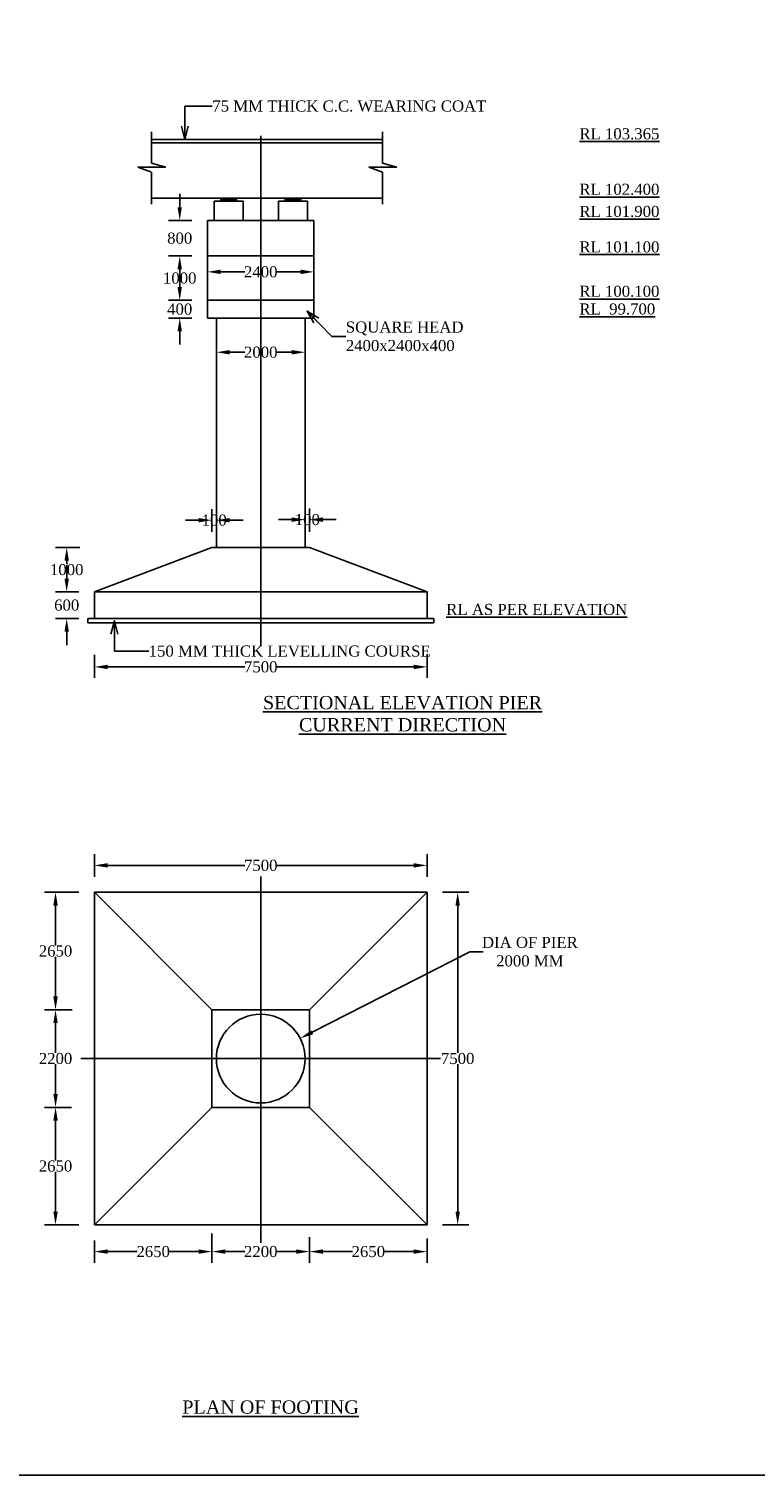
# Model space of a CAD drawing. Header units: millimetres. Extents: x 103078 to 9205504, y -104267 to 3479495.
# Tile 8 of 14: x 3846327 to 3879063, y 3302795 to 3368025. Entities that reach past the tile are written whole.
import ezdxf

# ---------------------------------------------------------------- set-up
doc = ezdxf.new("R2010")
doc.units = ezdxf.units.MM
doc.header["$LTSCALE"] = 500
doc.header["$MEASUREMENT"] = 0
doc.styles.get("Standard").update_dxf_attribs({"font": 'times.ttf'})
doc.styles.add('style1', font='txt.shx', dxfattribs={"height": 1})
doc.dimstyles.get("Standard").update_dxf_attribs({"dimtxt": 400, "dimasz": 215, "dimexe": 0.18, "dimexo": 0.0625, "dimgap": 0.09, "dimtad": 0, "dimtih": 1, "dimtoh": 1, "dimdec": 0, "dimzin": 4, "dimdsep": 46, "dimtxsty": 'Standard', "dimblk": 'OPEN90', "dimcen": 0, "dimadec": 0, "dimazin": 1, "dimtfac": 1, "dimtdec": 0, "dimtix": 1, "dimtofl": 0, "dimtmove": 0, "dimatfit": 3, "dimldrblk": 'OPEN30', "dimfxl": 1, "dimtolj": 1, "dimtzin": 0, "dimarcsym": 0})

# ---------------------------------------------------------------- blocks, each defined once
blk = doc.blocks.new('*D101')
at = {"color": 0, "linetype": 'Continuous', "lineweight": -2, "transparency": 16777216}
for p, q in [((3854778, 3354285), (3854778, 3352941)), ((3858778, 3354285), (3858778, 3352941)), ((3855378, 3353441), (3856061, 3353441)), ((3858178, 3353441), (3857496, 3353441))]:
    blk.add_line(p, q, dxfattribs=at)
for points in [[(3855378, 3353541), (3855378, 3353341), (3854778, 3353441)], [(3858178, 3353541), (3858178, 3353341), (3858778, 3353441)]]:
    blk.add_solid(points, dxfattribs=at)
at = {"layer": 'Defpoints', "color": 0, "linetype": 'Continuous', "lineweight": -2, "transparency": 16777216}
for p in [(3854778, 3354985), (3858778, 3354985), (3858778, 3353441)]:
    blk.add_point(p, dxfattribs=at)
at = {"color": 0, "linetype": 'Continuous', "lineweight": -2, "transparency": 16777216, "insert": (3856778, 3353441), "char_height": 500, "attachment_point": 5}
blk.add_mtext('\\A1;2000', dxfattribs=at)
blk = doc.blocks.new('*D81')
at = {"color": 0, "linetype": 'Continuous', "lineweight": -2, "transparency": 16777216}
for p, q in [((3849278, 3339791), (3849278, 3338748)), ((3864278, 3339816), (3864278, 3338748)), ((3849878, 3339248), (3856067, 3339248)), ((3863678, 3339248), (3857490, 3339248))]:
    blk.add_line(p, q, dxfattribs=at)
for points in [[(3849878, 3339348), (3849878, 3339148), (3849278, 3339248)], [(3863678, 3339348), (3863678, 3339148), (3864278, 3339248)]]:
    blk.add_solid(points, dxfattribs=at)
at = {"layer": 'Defpoints', "color": 0, "linetype": 'Continuous', "lineweight": -2, "transparency": 16777216}
for p in [(3849278, 3340491), (3864278, 3340516), (3864278, 3339248)]:
    blk.add_point(p, dxfattribs=at)
at = {"color": 0, "linetype": 'Continuous', "lineweight": -2, "transparency": 16777216, "insert": (3856778, 3339248), "char_height": 500, "attachment_point": 5}
blk.add_mtext('\\A1;7500', dxfattribs=at)
blk = doc.blocks.new('*D83')
at = {"color": 0, "linetype": 'Continuous', "lineweight": -2, "transparency": 16777216}
for p, q in [((3848030, 3343234), (3848030, 3343834)), ((3848578, 3342634), (3847530, 3342634)), ((3848578, 3341434), (3847530, 3341434)), ((3848030, 3340834), (3848030, 3340234))]:
    blk.add_line(p, q, dxfattribs=at)
for points in [[(3847930, 3343234), (3848130, 3343234), (3848030, 3342634)], [(3847930, 3340834), (3848130, 3340834), (3848030, 3341434)]]:
    blk.add_solid(points, dxfattribs=at)
at = {"layer": 'Defpoints', "color": 0, "linetype": 'Continuous', "lineweight": -2, "transparency": 16777216}
for p in [(3849278, 3342634), (3848030, 3341434), (3849278, 3341434)]:
    blk.add_point(p, dxfattribs=at)
at = {"color": 0, "linetype": 'Continuous', "lineweight": -2, "transparency": 16777216, "insert": (3848030, 3342034), "char_height": 500, "attachment_point": 5}
blk.add_mtext('\\A1;600', dxfattribs=at)
blk = doc.blocks.new('*D84')
at = {"color": 0, "linetype": 'Continuous', "lineweight": -2, "transparency": 16777216}
for p, q in [((3848615, 3344634), (3847530, 3344634)), ((3848030, 3344034), (3848030, 3343888)), ((3848030, 3343234), (3848030, 3343379)), ((3848578, 3342634), (3847530, 3342634))]:
    blk.add_line(p, q, dxfattribs=at)
for points in [[(3847930, 3344034), (3848130, 3344034), (3848030, 3344634)], [(3847930, 3343234), (3848130, 3343234), (3848030, 3342634)]]:
    blk.add_solid(points, dxfattribs=at)
at = {"layer": 'Defpoints', "color": 0, "linetype": 'Continuous', "lineweight": -2, "transparency": 16777216}
for p in [(3849315, 3344634), (3848030, 3342634), (3849278, 3342634)]:
    blk.add_point(p, dxfattribs=at)
at = {"color": 0, "linetype": 'Continuous', "lineweight": -2, "transparency": 16777216, "insert": (3848030, 3343634), "char_height": 500, "attachment_point": 5}
blk.add_mtext('\\A1;1000', dxfattribs=at)
blk = doc.blocks.new('*D85')
at = {"color": 0, "linetype": 'Continuous', "lineweight": -2, "transparency": 16777216}
for p, q in [((3854578, 3345334), (3854578, 3346366)), ((3854778, 3345334), (3854778, 3346366)), ((3853978, 3345866), (3853378, 3345866)), ((3855378, 3345866), (3855978, 3345866))]:
    blk.add_line(p, q, dxfattribs=at)
for points in [[(3853978, 3345966), (3853978, 3345766), (3854578, 3345866)], [(3855378, 3345966), (3855378, 3345766), (3854778, 3345866)]]:
    blk.add_solid(points, dxfattribs=at)
at = {"layer": 'Defpoints', "color": 0, "linetype": 'Continuous', "lineweight": -2, "transparency": 16777216}
for p in [(3854778, 3345866), (3854578, 3344634), (3854778, 3344634)]:
    blk.add_point(p, dxfattribs=at)
at = {"color": 0, "linetype": 'Continuous', "lineweight": -2, "transparency": 16777216, "insert": (3854678, 3345866), "char_height": 500, "attachment_point": 5}
blk.add_mtext('\\A1;100', dxfattribs=at)
blk = doc.blocks.new('*D86')
at = {"color": 0, "linetype": 'Continuous', "lineweight": -2, "transparency": 16777216}
for p, q in [((3858778, 3345334), (3858778, 3346391)), ((3858978, 3345334), (3858978, 3346391)), ((3858178, 3345891), (3857578, 3345891)), ((3859578, 3345891), (3860178, 3345891))]:
    blk.add_line(p, q, dxfattribs=at)
for points in [[(3858178, 3345991), (3858178, 3345791), (3858778, 3345891)], [(3859578, 3345991), (3859578, 3345791), (3858978, 3345891)]]:
    blk.add_solid(points, dxfattribs=at)
at = {"layer": 'Defpoints', "color": 0, "linetype": 'Continuous', "lineweight": -2, "transparency": 16777216}
for p in [(3858978, 3345891), (3858778, 3344634), (3858978, 3344634)]:
    blk.add_point(p, dxfattribs=at)
at = {"color": 0, "linetype": 'Continuous', "lineweight": -2, "transparency": 16777216, "insert": (3858878, 3345891), "char_height": 500, "attachment_point": 5}
blk.add_mtext('\\A1;100', dxfattribs=at)
blk = doc.blocks.new('*D115')
at = {"color": 0, "linetype": 'Continuous', "lineweight": -2, "transparency": 16777216}
for p, q in [((3866201, 3326401), (3859093, 3322766)), ((3866801, 3326401), (3866201, 3326401))]:
    blk.add_line(p, q, dxfattribs=at)
blk.add_solid([(3859048, 3322855), (3859139, 3322677), (3858559, 3322493)], dxfattribs=at)
at = {"layer": 'Defpoints', "color": 0, "linetype": 'Continuous', "lineweight": -2, "transparency": 16777216}
for p in [(3858559, 3322493), (3854998, 3320671)]:
    blk.add_point(p, dxfattribs=at)
at = {"color": 0, "linetype": 'Continuous', "lineweight": -2, "transparency": 16777216, "insert": (3868911, 3326401), "char_height": 500, "attachment_point": 5}
blk.add_mtext('\\A1;DIA OF PIER \\P2000 MM', dxfattribs=at)
blk = doc.blocks.new('*D120')
at = {"color": 0, "linetype": 'Continuous', "lineweight": -2, "transparency": 16777216}
for p, q in [((3854378, 3357085), (3854378, 3356566)), ((3854978, 3357066), (3856061, 3357066)), ((3858578, 3357066), (3857496, 3357066)), ((3859178, 3357085), (3859178, 3356566))]:
    blk.add_line(p, q, dxfattribs=at)
for points in [[(3854978, 3357166), (3854978, 3356966), (3854378, 3357066)], [(3858578, 3357166), (3858578, 3356966), (3859178, 3357066)]]:
    blk.add_solid(points, dxfattribs=at)
at = {"layer": 'Defpoints', "color": 0, "linetype": 'Continuous', "lineweight": -2, "transparency": 16777216}
for p in [(3854378, 3357785), (3859178, 3357785), (3859178, 3357066)]:
    blk.add_point(p, dxfattribs=at)
at = {"color": 0, "linetype": 'Continuous', "lineweight": -2, "transparency": 16777216, "insert": (3856778, 3357066), "char_height": 500, "attachment_point": 5}
blk.add_mtext('\\A1;2400', dxfattribs=at)
blk = doc.blocks.new('*D121')
at = {"color": 0, "linetype": 'Continuous', "lineweight": -2, "transparency": 16777216}
for p, q in [((3853125, 3359985), (3853125, 3360585)), ((3853678, 3359385), (3852625, 3359385)), ((3853678, 3357785), (3852625, 3357785)), ((3853125, 3357185), (3853125, 3356585))]:
    blk.add_line(p, q, dxfattribs=at)
for points in [[(3853025, 3359985), (3853225, 3359985), (3853125, 3359385)], [(3853025, 3357185), (3853225, 3357185), (3853125, 3357785)]]:
    blk.add_solid(points, dxfattribs=at)
at = {"layer": 'Defpoints', "color": 0, "linetype": 'Continuous', "lineweight": -2, "transparency": 16777216}
for p in [(3854378, 3359385), (3853125, 3357785), (3854378, 3357785)]:
    blk.add_point(p, dxfattribs=at)
at = {"color": 0, "linetype": 'Continuous', "lineweight": -2, "transparency": 16777216, "insert": (3853125, 3358585), "char_height": 500, "attachment_point": 5}
blk.add_mtext('\\A1;800', dxfattribs=at)
blk = doc.blocks.new('*D122')
at = {"color": 0, "linetype": 'Continuous', "lineweight": -2, "transparency": 16777216}
for p, q in [((3853678, 3357785), (3852625, 3357785)), ((3853125, 3357185), (3853125, 3357039)), ((3853125, 3356385), (3853125, 3356530)), ((3853678, 3355785), (3852625, 3355785))]:
    blk.add_line(p, q, dxfattribs=at)
for points in [[(3853025, 3357185), (3853225, 3357185), (3853125, 3357785)], [(3853025, 3356385), (3853225, 3356385), (3853125, 3355785)]]:
    blk.add_solid(points, dxfattribs=at)
at = {"layer": 'Defpoints', "color": 0, "linetype": 'Continuous', "lineweight": -2, "transparency": 16777216}
for p in [(3854378, 3357785), (3853125, 3355785), (3854378, 3355785)]:
    blk.add_point(p, dxfattribs=at)
at = {"color": 0, "linetype": 'Continuous', "lineweight": -2, "transparency": 16777216, "insert": (3853125, 3356785), "char_height": 500, "attachment_point": 5}
blk.add_mtext('\\A1;1000', dxfattribs=at)
blk = doc.blocks.new('*D123')
at = {"color": 0, "linetype": 'Continuous', "lineweight": -2, "transparency": 16777216}
for p, q in [((3853125, 3356385), (3853125, 3356985)), ((3853678, 3355785), (3852625, 3355785)), ((3853678, 3354985), (3852625, 3354985)), ((3853125, 3354385), (3853125, 3353785))]:
    blk.add_line(p, q, dxfattribs=at)
for points in [[(3853025, 3356385), (3853225, 3356385), (3853125, 3355785)], [(3853025, 3354385), (3853225, 3354385), (3853125, 3354985)]]:
    blk.add_solid(points, dxfattribs=at)
at = {"layer": 'Defpoints', "color": 0, "linetype": 'Continuous', "lineweight": -2, "transparency": 16777216}
for p in [(3854378, 3355785), (3853125, 3354985), (3854378, 3354985)]:
    blk.add_point(p, dxfattribs=at)
at = {"color": 0, "linetype": 'Continuous', "lineweight": -2, "transparency": 16777216, "insert": (3853125, 3355385), "char_height": 500, "attachment_point": 5}
blk.add_mtext('\\A1;400', dxfattribs=at)
blk = doc.blocks.new('*D128')
at = {"color": 0, "linetype": 'Continuous', "lineweight": -2, "transparency": 16777216}
for p, q in [((3849278, 3329782), (3849278, 3330795)), ((3864278, 3329782), (3864278, 3330795)), ((3849878, 3330295), (3856067, 3330295)), ((3863678, 3330295), (3857490, 3330295))]:
    blk.add_line(p, q, dxfattribs=at)
for points in [[(3849878, 3330395), (3849878, 3330195), (3849278, 3330295)], [(3863678, 3330395), (3863678, 3330195), (3864278, 3330295)]]:
    blk.add_solid(points, dxfattribs=at)
at = {"layer": 'Defpoints', "color": 0, "linetype": 'Continuous', "lineweight": -2, "transparency": 16777216}
for p in [(3864278, 3330295), (3849278, 3329082), (3864278, 3329082)]:
    blk.add_point(p, dxfattribs=at)
at = {"color": 0, "linetype": 'Continuous', "lineweight": -2, "transparency": 16777216, "insert": (3856778, 3330295), "char_height": 500, "attachment_point": 5}
blk.add_mtext('\\A1;7500', dxfattribs=at)
blk = doc.blocks.new('*D129')
at = {"color": 0, "linetype": 'Continuous', "lineweight": -2, "transparency": 16777216}
for p, q in [((3864978, 3329082), (3866156, 3329082)), ((3865656, 3328482), (3865656, 3321837)), ((3865656, 3314682), (3865656, 3321327)), ((3864978, 3314082), (3866156, 3314082))]:
    blk.add_line(p, q, dxfattribs=at)
for points in [[(3865556, 3328482), (3865756, 3328482), (3865656, 3329082)], [(3865556, 3314682), (3865756, 3314682), (3865656, 3314082)]]:
    blk.add_solid(points, dxfattribs=at)
at = {"layer": 'Defpoints', "color": 0, "linetype": 'Continuous', "lineweight": -2, "transparency": 16777216}
for p in [(3864278, 3329082), (3864278, 3314082), (3865656, 3314082)]:
    blk.add_point(p, dxfattribs=at)
at = {"color": 0, "linetype": 'Continuous', "lineweight": -2, "transparency": 16777216, "insert": (3865656, 3321582), "char_height": 500, "attachment_point": 5}
blk.add_mtext('\\A1;7500', dxfattribs=at)
blk = doc.blocks.new('*D98')
at = {"color": 0, "linetype": 'Continuous', "lineweight": -2, "transparency": 16777216}
for p, q in [((3848057, 3323782), (3847026, 3323782)), ((3847526, 3323182), (3847526, 3321836)), ((3847526, 3319982), (3847526, 3321328)), ((3848057, 3319382), (3847026, 3319382))]:
    blk.add_line(p, q, dxfattribs=at)
for points in [[(3847426, 3323182), (3847626, 3323182), (3847526, 3323782)], [(3847426, 3319982), (3847626, 3319982), (3847526, 3319382)]]:
    blk.add_solid(points, dxfattribs=at)
at = {"layer": 'Defpoints', "color": 0, "linetype": 'Continuous', "lineweight": -2, "transparency": 16777216}
for p in [(3848757, 3323782), (3847526, 3319382), (3848757, 3319382)]:
    blk.add_point(p, dxfattribs=at)
at = {"color": 0, "linetype": 'Continuous', "lineweight": -2, "transparency": 16777216, "insert": (3847526, 3321582), "char_height": 500, "attachment_point": 5}
blk.add_mtext('\\A1;2200', dxfattribs=at)
blk = doc.blocks.new('*D99')
at = {"color": 0, "linetype": 'Continuous', "lineweight": -2, "transparency": 16777216}
for p, q in [((3854578, 3313439), (3854578, 3312375)), ((3858978, 3313439), (3858978, 3312375)), ((3855178, 3312875), (3856061, 3312875)), ((3858378, 3312875), (3857496, 3312875))]:
    blk.add_line(p, q, dxfattribs=at)
for points in [[(3855178, 3312975), (3855178, 3312775), (3854578, 3312875)], [(3858378, 3312975), (3858378, 3312775), (3858978, 3312875)]]:
    blk.add_solid(points, dxfattribs=at)
at = {"layer": 'Defpoints', "color": 0, "linetype": 'Continuous', "lineweight": -2, "transparency": 16777216}
for p in [(3854578, 3314139), (3858978, 3314139), (3858978, 3312875)]:
    blk.add_point(p, dxfattribs=at)
at = {"color": 0, "linetype": 'Continuous', "lineweight": -2, "transparency": 16777216, "insert": (3856778, 3312875), "char_height": 500, "attachment_point": 5}
blk.add_mtext('\\A1;2200', dxfattribs=at)
blk = doc.blocks.new('*D130')
at = {"color": 0, "linetype": 'Continuous', "lineweight": -2, "transparency": 16777216}
for p, q in [((3848578, 3329082), (3847026, 3329082)), ((3847526, 3328482), (3847526, 3326686)), ((3847526, 3324382), (3847526, 3326178)), ((3848279, 3323782), (3847026, 3323782))]:
    blk.add_line(p, q, dxfattribs=at)
for points in [[(3847426, 3328482), (3847626, 3328482), (3847526, 3329082)], [(3847426, 3324382), (3847626, 3324382), (3847526, 3323782)]]:
    blk.add_solid(points, dxfattribs=at)
at = {"layer": 'Defpoints', "color": 0, "linetype": 'Continuous', "lineweight": -2, "transparency": 16777216}
for p in [(3849278, 3329082), (3847526, 3323782), (3848979, 3323782)]:
    blk.add_point(p, dxfattribs=at)
at = {"color": 0, "linetype": 'Continuous', "lineweight": -2, "transparency": 16777216, "insert": (3847526, 3326432), "char_height": 500, "attachment_point": 5}
blk.add_mtext('\\A1;2650', dxfattribs=at)
blk = doc.blocks.new('*D131')
at = {"color": 0, "linetype": 'Continuous', "lineweight": -2, "transparency": 16777216}
for p, q in [((3848248, 3319382), (3847026, 3319382)), ((3847526, 3318782), (3847526, 3316986)), ((3847526, 3314682), (3847526, 3316478)), ((3848578, 3314082), (3847026, 3314082))]:
    blk.add_line(p, q, dxfattribs=at)
for points in [[(3847426, 3318782), (3847626, 3318782), (3847526, 3319382)], [(3847426, 3314682), (3847626, 3314682), (3847526, 3314082)]]:
    blk.add_solid(points, dxfattribs=at)
at = {"layer": 'Defpoints', "color": 0, "linetype": 'Continuous', "lineweight": -2, "transparency": 16777216}
for p in [(3848948, 3319382), (3847526, 3314082), (3849278, 3314082)]:
    blk.add_point(p, dxfattribs=at)
at = {"color": 0, "linetype": 'Continuous', "lineweight": -2, "transparency": 16777216, "insert": (3847526, 3316732), "char_height": 500, "attachment_point": 5}
blk.add_mtext('\\A1;2650', dxfattribs=at)
blk = doc.blocks.new('*D132')
at = {"color": 0, "linetype": 'Continuous', "lineweight": -2, "transparency": 16777216}
for p, q in [((3854578, 3313696), (3854578, 3312375)), ((3849278, 3313382), (3849278, 3312375)), ((3849878, 3312875), (3851211, 3312875)), ((3853978, 3312875), (3852646, 3312875))]:
    blk.add_line(p, q, dxfattribs=at)
for points in [[(3849878, 3312975), (3849878, 3312775), (3849278, 3312875)], [(3853978, 3312975), (3853978, 3312775), (3854578, 3312875)]]:
    blk.add_solid(points, dxfattribs=at)
at = {"layer": 'Defpoints', "color": 0, "linetype": 'Continuous', "lineweight": -2, "transparency": 16777216}
for p in [(3854578, 3314396), (3849278, 3314082), (3854578, 3312875)]:
    blk.add_point(p, dxfattribs=at)
at = {"color": 0, "linetype": 'Continuous', "lineweight": -2, "transparency": 16777216, "insert": (3851928, 3312875), "char_height": 500, "attachment_point": 5}
blk.add_mtext('\\A1;2650', dxfattribs=at)
blk = doc.blocks.new('*D100')
at = {"color": 0, "linetype": 'Continuous', "lineweight": -2, "transparency": 16777216}
for p, q in [((3858978, 3313531), (3858978, 3312375)), ((3864278, 3313468), (3864278, 3312375)), ((3859578, 3312875), (3860911, 3312875)), ((3863678, 3312875), (3862346, 3312875))]:
    blk.add_line(p, q, dxfattribs=at)
for points in [[(3859578, 3312975), (3859578, 3312775), (3858978, 3312875)], [(3863678, 3312975), (3863678, 3312775), (3864278, 3312875)]]:
    blk.add_solid(points, dxfattribs=at)
at = {"layer": 'Defpoints', "color": 0, "linetype": 'Continuous', "lineweight": -2, "transparency": 16777216}
for p in [(3858978, 3314231), (3864278, 3314168), (3864278, 3312875)]:
    blk.add_point(p, dxfattribs=at)
at = {"color": 0, "linetype": 'Continuous', "lineweight": -2, "transparency": 16777216, "insert": (3861628, 3312875), "char_height": 500, "attachment_point": 5}
blk.add_mtext('\\A1;2650', dxfattribs=at)

msp = doc.modelspace()

# ---------------------------------------------------------------- hatches: boundary and pattern name
at = {"linetype": 'Continuous', "lineweight": -2}
h = msp.add_hatch(color=0, dxfattribs=at)
h.dxf.hatch_style = 1
h.paths.add_polyline_path([(3855328.4, 3360384.9), (3854978.4, 3360384.9), (3854978.4, 3360254.9), (3855328.4, 3360254.9)])
h.paths.add_polyline_path([(3855678.4, 3360384.9), (3855328.4, 3360384.9), (3855328.4, 3360254.9), (3855678.4, 3360254.9)])
h = msp.add_hatch(color=0, dxfattribs=at)
h.dxf.hatch_style = 1
h.paths.add_polyline_path([(3858228.7, 3360384.9), (3857878.7, 3360384.9), (3857878.7, 3360254.9), (3858228.7, 3360254.9)])
h.paths.add_polyline_path([(3858578.7, 3360384.9), (3858228.7, 3360384.9), (3858228.7, 3360254.9), (3858578.7, 3360254.9)])

# ---------------------------------------------------------------- linework, layer by layer
at = {"color": 0, "linetype": 'Continuous', "lineweight": -2}
for p, q in [((3851854.6, 3363386.9), (3851854.6, 3361965.4)), ((3862267.1, 3363386.9), (3862267.1, 3361965.4)), ((3851854.6, 3363034.9), (3862267.1, 3363034.9)), ((3851854.6, 3362884.9), (3862267.1, 3362884.9)), ((3856778.4, 3340185.9), (3856778.4, 3363196.9)), ((3851854.6, 3361965.4), (3852497.6, 3361781.9)), ((3862267.1, 3361965.4), (3862910.1, 3361781.9)), ((3852497.6, 3361781.9), (3851241.6, 3361781.9)), ((3851241.6, 3361781.9), (3851854.6, 3361557.9)), ((3851854.6, 3361557.9), (3851854.6, 3360118.4)), ((3862910.1, 3361781.9), (3861654.1, 3361781.9)), ((3861654.1, 3361781.9), (3862267.1, 3361557.9)), ((3862267.1, 3361557.9), (3862267.1, 3360118.4)), ((3851854.6, 3360384.9), (3862267.1, 3360384.9)), ((3854678.4, 3360254.9), (3855978.4, 3360254.9)), ((3854678.4, 3360254.9), (3854678.4, 3359384.9)), ((3854978.4, 3360384.9), (3854978.4, 3360254.9)), ((3855678.4, 3360384.9), (3855678.4, 3360254.9)), ((3855978.4, 3360254.9), (3855978.4, 3359384.9)), ((3857578.7, 3360254.9), (3858878.7, 3360254.9)), ((3857578.7, 3360254.9), (3857578.7, 3359384.9)), ((3857878.7, 3360384.9), (3857878.7, 3360254.9)), ((3858578.7, 3360384.9), (3858578.7, 3360254.9)), ((3858878.7, 3360254.9), (3858878.7, 3359384.9)), ((3854378.4, 3359384.9), (3859178.4, 3359384.9)), ((3854378.4, 3359384.9), (3854378.4, 3354984.9)), ((3859178.4, 3359384.9), (3859178.4, 3354984.9)), ((3854378.4, 3357784.9), (3859178.4, 3357784.9)), ((3854378.4, 3355784.9), (3859178.4, 3355784.9)), ((3854378.4, 3354984.9), (3859178.4, 3354984.9)), ((3854778.4, 3354984.9), (3854778.4, 3344633.9)), ((3858778.4, 3354984.9), (3858778.4, 3344633.9)), ((3854578.4, 3344633.9), (3849278.4, 3342633.9)), ((3854578.4, 3344633.9), (3858978.4, 3344633.9)), ((3858978.4, 3344633.9), (3864278.4, 3342633.9)), ((3849278.4, 3341433.9), (3849278.4, 3342633.9)), ((3849278.4, 3342633.9), (3864278.4, 3342633.9)), ((3864278.4, 3341433.9), (3864278.4, 3342633.9)), ((3848978.4, 3341233.9), (3848978.4, 3341433.9)), ((3848978.4, 3341433.9), (3864578.4, 3341433.9)), ((3848978.4, 3341233.9), (3864578.4, 3341233.9)), ((3864578.4, 3341233.9), (3864578.4, 3341433.9)), ((3856778.4, 3329790.4), (3856778.4, 3313264.4)), ((3849278.4, 3329081.9), (3864278.4, 3329081.9)), ((3849278.4, 3329081.9), (3849278.4, 3314081.9)), ((3849278.4, 3329081.9), (3854578.4, 3323781.9)), ((3864278.4, 3329081.9), (3858978.4, 3323781.9)), ((3864278.4, 3329081.9), (3864278.4, 3314081.9)), ((3854578.4, 3323781.9), (3858978.4, 3323781.9)), ((3854578.4, 3323781.9), (3854578.4, 3319381.9)), ((3858978.4, 3323781.9), (3858978.4, 3319381.9)), ((3848670.8, 3321581.9), (3864886.1, 3321581.9)), ((3854578.4, 3319381.9), (3849278.4, 3314081.9)), ((3854578.4, 3319381.9), (3858978.4, 3319381.9)), ((3858978.4, 3319381.9), (3864278.4, 3314081.9)), ((3849278.4, 3314081.9), (3864278.4, 3314081.9))]:
    msp.add_line(p, q, dxfattribs=at)
msp.add_lwpolyline([(3951067.1, 3302795), (3777417.8, 3302795), (3777417.8, 3413686.8), (3951067.1, 3413686.8)], close=True, dxfattribs=at)
msp.add_circle((3856778.4, 3321581.9), 2000, dxfattribs=at)

# ---------------------------------------------------------------- texts
at = {"color": 0, "linetype": 'Continuous', "lineweight": -2, "char_height": 500}
for s, insert, attachment_point in [('75 MM THICK C.C. WEARING COAT', (3854594.4, 3364540.9), 4), ('{\\LRL 103.365}', (3871142.9, 3363544.2), 1), ('{\\LRL 102.400}', (3871142.9, 3361042.7), 1), ('{\\LRL 101.900}', (3871142.9, 3360042.7), 1), ('{\\LRL 101.100}', (3871142.9, 3358442.7), 1), ('{\\LRL 100.100}', (3871142.9, 3356442.7), 1), ('{\\LRL  99.700}', (3871142.9, 3355642.7), 1), ('SQUARE HEAD\\P2400x2400x400', (3860613.1, 3354156.9), 4), ('{\\LRL AS PER ELEVATION}', (3865141.2, 3342091.7), 1), ('150 MM THICK LEVELLING COURSE', (3851725.6, 3339956.9), 4)]:
    msp.add_mtext(s, dxfattribs=dict(at, insert=insert, attachment_point=attachment_point))
at = {"color": 0, "linetype": 'Continuous', "lineweight": -2, "char_height": 518.4, "attachment_point": 1, "style": 'style1'}
for s, insert in [('\\pxqc;{\\fTimes New Roman|b0|i0|c0|p18;\\H1.1574x;\\LSECTIONAL ELEVATION PIER \\PCURRENT DIRECTION}', (3856764.6, 3337938)), ('{\\fTimes New Roman|b0|i0|c0|p18;\\H1.1574x;\\LPLAN OF FOOTING}', (3853242.1, 3306164))]:
    msp.add_mtext(s, dxfattribs=dict(at, insert=insert))

# ---------------------------------------------------------------- dimensions: what is measured, and where the dimension line sits
at = {"color": 0, "linetype": 'Continuous', "lineweight": -2}
for base, p1, p2, text, picture, middle in [((3853125.1, 3357784.9), (3854378.4, 3359384.9), (3854378.4, 3357784.9), '800', '*D121', (3853125.1, 3358584.9)), ((3853125.1, 3355784.9), (3854378.4, 3357784.9), (3854378.4, 3355784.9), '1000', '*D122', (3853125.1, 3356784.9)), ((3853125.1, 3354984.9), (3854378.4, 3355784.9), (3854378.4, 3354984.9), '400', '*D123', (3853125.1, 3355384.9)), ((3848029.6, 3342633.9), (3849315.1, 3344633.9), (3849278.4, 3342633.9), '1000', '*D84', (3848029.6, 3343633.9)), ((3848029.6, 3341433.9), (3849278.4, 3342633.9), (3849278.4, 3341433.9), '600', '*D83', (3848029.6, 3342033.9)), ((3847525.6, 3323781.9), (3849278.4, 3329081.9), (3848978.6, 3323781.9), '2650', '*D130', (3847525.6, 3326431.9)), ((3865656.1, 3314081.9), (3864278.4, 3329081.9), (3864278.4, 3314081.9), '7500', '*D129', (3865656.1, 3321581.9)), ((3847525.6, 3319381.9), (3848756.9, 3323781.9), (3848756.9, 3319381.9), '2200', '*D98', (3847525.6, 3321581.9)), ((3847525.6, 3314081.9), (3848947.6, 3319381.9), (3849278.4, 3314081.9), '2650', '*D131', (3847525.6, 3316731.9))]:
    dim = msp.add_linear_dim(base=base, p1=p1, p2=p2, angle=90, text=text, dimstyle='Standard', override={"dimtxt": 500, "dimasz": 600, "dimexe": 500, "dimexo": 700, "dimfxl": 300}, dxfattribs=at)
    dim.commit()
    dim.dimension.update_dxf_attribs({"geometry": picture, "text_midpoint": middle})
for base, p1, p2, text, picture, middle in [((3859178.4, 3357065.9), (3854378.4, 3357784.9), (3859178.4, 3357784.9), '2400', '*D120', (3856778.4, 3357065.9)), ((3858778.4, 3353440.9), (3854778.4, 3354984.9), (3858778.4, 3354984.9), '2000', '*D101', (3856778.4, 3353440.9)), ((3854778.4, 3345866.4), (3854578.4, 3344633.9), (3854778.4, 3344633.9), '100', '*D85', (3854678.4, 3345866.4)), ((3858978.4, 3345891.4), (3858778.4, 3344633.9), (3858978.4, 3344633.9), '100', '*D86', (3858878.4, 3345891.4)), ((3864278.4, 3339247.9), (3849278.4, 3340491.4), (3864278.4, 3340515.9), '7500', '*D81', (3856778.4, 3339247.9)), ((3864278.4, 3330294.9), (3849278.4, 3329081.9), (3864278.4, 3329081.9), '7500', '*D128', (3856778.4, 3330294.9)), ((3854578.4, 3312875.4), (3849278.4, 3314081.9), (3854578.4, 3314396.4), '2650', '*D132', (3851928.4, 3312875.4)), ((3858978.4, 3312875.4), (3854578.4, 3314138.9), (3858978.4, 3314138.9), '2200', '*D99', (3856778.4, 3312875.4)), ((3864278.4, 3312875.4), (3858978.4, 3314231.4), (3864278.4, 3314168.4), '2650', '*D100', (3861628.4, 3312875.4))]:
    dim = msp.add_linear_dim(base=base, p1=p1, p2=p2, text=text, dimstyle='Standard', override={"dimtxt": 500, "dimasz": 600, "dimexe": 500, "dimexo": 700, "dimfxl": 300}, dxfattribs=at)
    dim.commit()
    dim.dimension.update_dxf_attribs({"geometry": picture, "text_midpoint": middle})
dim = msp.add_diameter_dim_2p(p1=(3854997.8, 3320671.3), p2=(3858559.1, 3322492.6), text='DIA OF PIER \\P2000 MM', dimstyle='Standard', override={"dimtxt": 500, "dimasz": 600, "dimexe": 500, "dimexo": 700, "dimfxl": 300}, dxfattribs=at)
dim.commit()
dim.dimension.update_dxf_attribs({"geometry": '*D115', "text_midpoint": (3868910.6, 3326400.9), "dimtype": 163})

# ---------------------------------------------------------------- leaders
at = {"color": 0, "linetype": 'Continuous', "lineweight": -2, "annotation_type": 0, "has_hookline": 1, "hookline_direction": 0}
for points, text_width in [([(3853353.4, 3363034.9), (3853353.4, 3364540.9), (3854594.3, 3364540.9)], 12033.2), ([(3858868.1, 3355297.4), (3859986.6, 3354156.9), (3860613.1, 3354156.9)], 5114.3), ([(3850180.4, 3341330.4), (3850180.4, 3339956.9), (3851725.6, 3339956.9)], 12323.7)]:
    msp.add_leader(points, dimstyle='Standard', override={"dimtxt": 500, "dimasz": 600, "dimexe": 500, "dimexo": 700, "dimfxl": 300}, dxfattribs=dict(at, text_width=text_width))

doc.saveas('drawing.dxf')
